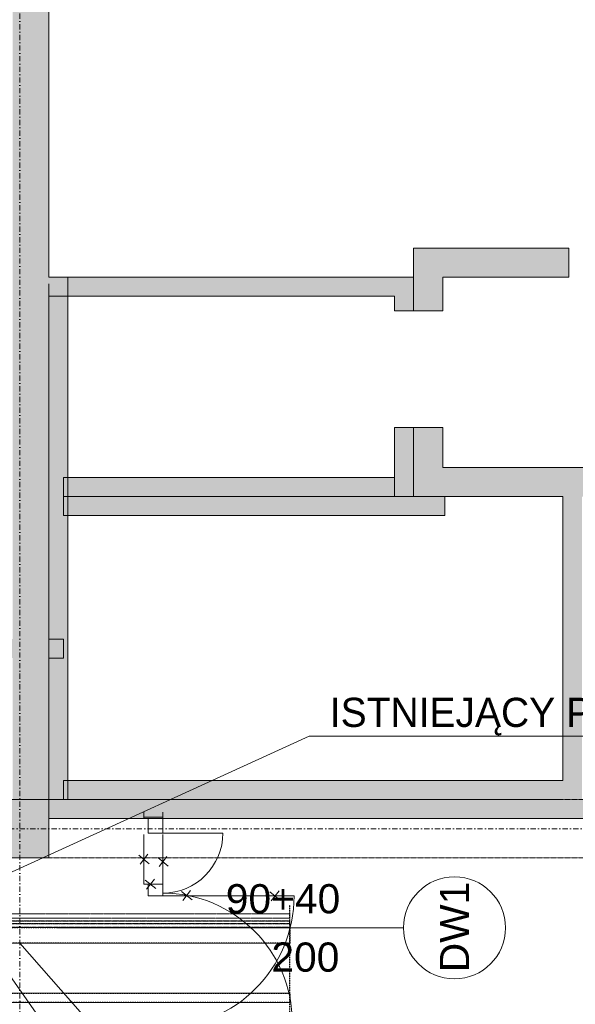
# Model space of a CAD drawing. Header units: centimetres. Extents: x -1589 to 108054, y -205274 to 31709.
# Tile 163 of 256: x 1919 to 2300, y 27750 to 28425. Entities that reach past the tile are written whole.
import ezdxf

# ---------------------------------------------------------------- set-up
doc = ezdxf.new("R2010")
doc.units = ezdxf.units.CM
doc.header["$LTSCALE"] = 0.01
doc.header["$MEASUREMENT"] = 0
for name, pattern in [('DASHEDX2', [38.1, 25.4, -12.7]), ('GESTRICHELT', [7, 4, -3]), ('Krawędzie ukryte', [27, 20, -7]), ('Kropki i Kreski', [72, 36, -18, 0, -18]), ('Przerywana podwójnie', [109.361107, 52.916665, -21.166666, 14.111111, -21.166666])]:
    doc.linetypes.add(name, pattern=pattern)
for name, color, linetype in [('2_instalacje pompownia.ISTN', 7, 'Continuous'), ('2_słupy.ISTN', 7, 'Continuous'), ('2_ściany wewnętrzne.ISTN', 7, 'Continuous'), ('2_ściany zewnętrzne.ISTN', 7, 'Continuous'), ('3_linie 2D .ISTN', 7, 'Continuous'), ('3_opisy.K_IR', 7, 'Continuous'), ('4_osie.ISTN', 7, 'Continuous'), ('_KD', 7, 'Continuous'), ('_WOD-KAN', 7, 'Continuous')]:
    doc.layers.add(name, color=color, linetype=linetype)
doc.layers.add('_kanalizacja', color=30, linetype='Continuous', lineweight=30)
doc.styles.add('GENERATED_STYLE_1', font='txt')

msp = doc.modelspace()

# ---------------------------------------------------------------- hatches: boundary and pattern name
at = {"layer": '2_słupy.ISTN', "linetype": 'Continuous', "lineweight": 5}
msp.add_hatch(color=8, dxfattribs=at).paths.add_polyline_path([(1898.63417, 27850.50296), (1938.63417, 27850.50296), (1938.63417, 27890.50296), (1898.63417, 27890.50296)])
at = {"layer": '2_ściany wewnętrzne.ISTN', "linetype": 'Continuous', "lineweight": 5}
for points in [[(1913.63417, 28000.55677), (1938.63417, 28000.55677), (1938.63417, 28450.50296), (1913.63417, 28450.50296)], [(2208.59687, 28248.65791), (2295.00466, 28248.65791), (2295.00466, 28268.65791), (2208.59687, 28268.65791)], [(2175.59687, 28248.56803), (1938.63417, 28248.56803), (1938.63417, 28235.56803), (2175.59687, 28235.56803)], [(1951.63417, 27890.59841), (1951.63417, 28098.29219), (1938.63417, 28098.29219), (1938.63417, 27890.59841)], [(1903.63417, 27987.55677), (1948.63417, 27987.55677), (1948.63417, 28000.55677), (1903.63417, 28000.55677)], [(1938.63417, 27890.59841), (1938.63417, 27987.55677), (1913.63417, 27987.55677), (1913.63417, 27890.59841)], [(2016.69747, 27903.59841), (1948.63417, 27903.59841), (1948.63417, 27890.59841), (2016.69747, 27890.59841)], [(2291.09541, 27903.59841), (2016.69747, 27903.59841), (2016.69747, 27890.59841), (2291.09541, 27890.59841)], [(1938.63417, 27890.59841), (1913.63417, 27890.59841), (1913.63417, 27890.50296), (1938.45062, 27890.50296)], [(1938.63417, 27890.59841), (1938.45062, 27890.50296), (1938.63417, 27890.50296)], [(1938.63417, 27877.59841), (2016.69747, 27877.59841), (2016.69747, 27890.59841), (1938.63417, 27890.59841)], [(2016.69747, 27877.59841), (2438.63418, 27877.59841), (2438.63418, 27890.50296), (2478.63418, 27890.50296), (2478.63418, 27877.59841), (2821.49927, 27877.59841), (2821.49927, 27890.59841), (2016.69747, 27890.59841)], [(2016.69747, 27878.55678), (2003.69747, 27878.55678), (2003.69747, 27877.59841), (2016.69747, 27877.59841)]]:
    msp.add_hatch(color=8, dxfattribs=at).paths.add_polyline_path(points)
at = {"layer": '2_ściany zewnętrzne.ISTN', "linetype": 'Continuous', "lineweight": 5}
for points in [[(2208.59687, 28248.65791), (2188.59687, 28268.65791), (2188.59687, 28248.65791)], [(2208.59687, 28268.65791), (2188.59687, 28268.65791), (2208.59687, 28248.65791)], [(1938.63417, 28248.56803), (1938.63417, 28098.29219), (1951.63417, 28098.29219), (1951.63417, 28248.56803)], [(2175.59687, 28235.56803), (2188.59687, 28235.56803), (2188.59687, 28248.56803)], [(2175.59687, 28235.56803), (2188.59687, 28248.56803), (2175.59687, 28248.56803)], [(2208.59687, 28248.65791), (2188.59687, 28248.65791), (2188.59687, 28225.50724), (2208.59687, 28225.50724)], [(2175.59687, 28235.56803), (2175.59687, 28225.50724), (2188.59687, 28225.50724), (2188.59687, 28235.56803)], [(2188.59687, 28098.29219), (2188.59687, 28145.50724), (2175.59687, 28145.50724), (2175.59687, 28098.29219)], [(2208.59687, 28145.50724), (2188.59687, 28145.50724), (2188.59687, 28118.29219), (2208.59687, 28118.29219)], [(2208.59687, 28118.29219), (2188.59687, 28098.29219), (2208.59687, 28098.29219)], [(2188.59687, 28118.29219), (2188.59687, 28098.29219), (2208.59687, 28118.29219)], [(2208.59687, 28098.29219), (2410.28856, 28098.29219), (2410.28856, 28118.29219), (2208.59687, 28118.29219)], [(2175.59687, 28111.29219), (1948.63417, 28111.29219), (1948.63417, 28098.29219), (2175.59687, 28098.29219)], [(2175.59687, 28098.29219), (2188.59687, 28098.29219), (2175.59687, 28111.29219)], [(1948.63417, 28085.29219), (2210.14638, 28085.29219), (2210.14638, 28098.29219), (1948.63417, 28098.29219)], [(2291.09541, 28098.29219), (2291.09541, 27890.59841), (2304.09541, 27890.59841), (2304.09541, 28098.29219)]]:
    msp.add_hatch(color=8, dxfattribs=at).paths.add_polyline_path(points)

# ---------------------------------------------------------------- linework, layer by layer
at = {"color": 5, "linetype": 'Krawędzie ukryte', "lineweight": 25, "ltscale": 0.1}
msp.add_lwpolyline([(2103.69747, 27791.99172), (1293.69747, 27791.99172), (1293.69747, 27802.89172), (2103.69747, 27802.89172)], close=True, dxfattribs=at)
at = {"layer": '2_instalacje pompownia.ISTN', "color": 8, "linetype": 'Przerywana podwójnie', "lineweight": 5}
for p, q in [((1293.69747, 27812.21121), (2103.69747, 27812.21121)), ((2103.69747, 27812.21121), (2103.69747, 27809.21121)), ((2103.69747, 27809.21121), (1293.69747, 27809.21121)), ((1293.69747, 27807.37098), (2103.69747, 27807.37098)), ((2103.69747, 27805.37098), (1293.69747, 27805.37098)), ((2103.69747, 27807.37098), (2103.69747, 27805.37098)), ((1293.69747, 27802.99172), (2103.69747, 27802.99172)), ((2103.69747, 27802.99172), (2103.69747, 27791.99172)), ((2103.69747, 27791.99172), (1293.69747, 27791.99172)), ((1293.69747, 27757.8174), (2103.69747, 27757.8174)), ((2103.69747, 27757.8174), (2103.69747, 27751.4174)), ((2103.69747, 27751.4174), (1293.69747, 27751.4174))]:
    msp.add_line(p, q, dxfattribs=at)
at = {"layer": '2_instalacje pompownia.ISTN', "color": 8, "linetype": 'Krawędzie ukryte', "lineweight": 5}
for p, q in [((2103.69747, 27812.11121), (1293.69747, 27812.11121)), ((2103.69747, 27809.31121), (1293.69747, 27809.31121)), ((2103.69747, 27807.27098), (1293.69747, 27807.27098)), ((2103.69747, 27805.47098), (1293.69747, 27805.47098)), ((2103.69747, 27802.89172), (1293.69747, 27802.89172)), ((2103.69747, 27792.09172), (1293.69747, 27792.09172)), ((2103.69747, 27757.7174), (1293.69747, 27757.7174)), ((2103.69747, 27751.5174), (1293.69747, 27751.5174))]:
    msp.add_line(p, q, dxfattribs=at)
at = {"layer": '2_słupy.ISTN', "color": 8, "linetype": 'Continuous', "lineweight": 5, "flags": 128}
msp.add_lwpolyline([(1898.63417, 27850.50296), (1938.63417, 27850.50296), (1938.63417, 27890.50296), (1898.63417, 27890.50296)], close=True, dxfattribs=at)
at = {"layer": '2_ściany wewnętrzne.ISTN', "color": 8, "linetype": 'Continuous', "lineweight": 5}
for p, q in [((2295.00466, 28248.65791), (2295.00466, 28268.65791)), ((2295.00466, 28248.65791), (2295.00466, 28268.65791)), ((2003.69747, 27877.59841), (2003.69747, 27881.89841)), ((2003.69747, 27877.59841), (2003.69747, 27881.89841)), ((2003.69747, 27877.59841), (2003.69747, 27881.89841)), ((2016.69747, 27877.59841), (2016.69747, 27881.89841)), ((2016.69747, 27877.59841), (2016.69747, 27881.89841)), ((2016.69747, 27877.59841), (2016.69747, 27881.89841)), ((2006.69747, 27877.59841), (2003.69747, 27877.59841)), ((2006.69747, 27877.59841), (2003.69747, 27877.59841)), ((2006.69747, 27877.59841), (2003.69747, 27877.59841)), ((2016.69747, 27877.59841), (2006.69747, 27877.59841)), ((2006.69747, 27877.59841), (2006.69747, 27867.59841)), ((2016.69747, 27877.59841), (2006.69747, 27877.59841)), ((2016.69747, 27877.59841), (2006.69747, 27877.59841)), ((2016.69747, 27877.59841), (2006.69747, 27877.59841)), ((2016.69747, 27867.59841), (2016.69747, 27877.59841)), ((2006.69747, 27867.59841), (2016.69747, 27867.59841)), ((2016.69747, 27867.59841), (2057.89747, 27867.59841)), ((2006.69747, 27832.554), (2003.69747, 27832.554)), ((2006.69747, 27824.554), (2006.69747, 27832.554)), ((2006.69747, 27832.554), (2016.69747, 27832.554)), ((2016.69747, 27832.554), (2006.69747, 27832.554)), ((2016.69747, 27832.554), (2006.69747, 27832.554)), ((2016.69747, 27832.554), (2016.69747, 27824.554)), ((2016.69747, 27824.554), (2006.69747, 27824.554)), ((2016.69747, 27824.554), (2106.69747, 27824.554)), ((2181.69747, 27802.59841), (1943.69747, 27802.59841))]:
    msp.add_line(p, q, dxfattribs=at)
at = {"layer": '2_ściany wewnętrzne.ISTN', "color": 8, "linetype": 'Continuous', "lineweight": 5, "flags": 128}
for points in [[(1938.63417, 28248.56803), (1938.63417, 28450.50296)], [(2188.59687, 28268.65791), (2208.59687, 28268.65791)], [(2295.00466, 28268.65791), (2208.59687, 28268.65791)], [(2175.59687, 28248.56803), (1938.63417, 28248.56803)], [(2188.59687, 28248.56803), (2175.59687, 28248.56803)], [(2208.59687, 28248.65791), (2295.00466, 28248.65791)], [(1938.63417, 28000.55677), (1938.63417, 28235.56803)], [(1938.63417, 28235.56803), (2175.59687, 28235.56803)], [(1938.63417, 28098.29219), (1938.63417, 27890.59841)], [(1951.63417, 27890.59841), (1951.63417, 28098.29219)], [(1948.63417, 28000.55677), (1938.63417, 28000.55677)], [(1948.63417, 27987.55677), (1948.63417, 28000.55677)], [(1938.63417, 27890.59841), (1938.63417, 27987.55677)], [(1938.63417, 27987.55677), (1948.63417, 27987.55677)], [(2016.69747, 27903.59841), (1948.63417, 27903.59841)], [(1948.63417, 27903.59841), (1948.63417, 27890.59841)], [(2291.09541, 27903.59841), (2016.69747, 27903.59841)], [(2016.69747, 27890.59841), (1938.63417, 27890.59841)], [(1948.63417, 27890.59841), (2016.69747, 27890.59841)], [(2016.69747, 27890.59841), (2291.09541, 27890.59841)], [(2291.09541, 27890.59841), (2016.69747, 27890.59841)], [(2016.69747, 27878.55678), (2003.69747, 27878.55678)], [(2003.69747, 27878.55678), (2003.69747, 27877.59841)], [(2016.69747, 27877.59841), (2016.69747, 27878.55678)], [(1938.63417, 27877.59841), (2003.69747, 27877.59841)], [(2016.69747, 27877.59841), (2438.63417, 27877.59841)]]:
    msp.add_lwpolyline(points, dxfattribs=at)
at = {"layer": '2_ściany wewnętrzne.ISTN', "color": 8, "linetype": 'Continuous', "lineweight": 5}
for centre, radius, start, end in [((2016.69747, 27867.59841), 41.2, 270, 0), ((2216.69747, 27802.59841), 35, 90, 270), ((2216.69747, 27802.59841), 35, 270, 90), ((2016.69747, 27737.59841), 88.8, 0, 90), ((2016.69747, 27824.554), 90, 270, 0)]:
    msp.add_arc(centre, radius, start, end, dxfattribs=at)
at = {"layer": '2_ściany zewnętrzne.ISTN', "color": 8, "linetype": 'Continuous', "lineweight": 5}
for p, q in [((2208.59687, 28225.50724), (2188.59687, 28225.50724)), ((2208.59687, 28225.50724), (2188.59687, 28225.50724)), ((2208.59687, 28145.50724), (2188.59687, 28145.50724)), ((2208.59687, 28145.50724), (2188.59687, 28145.50724))]:
    msp.add_line(p, q, dxfattribs=at)
at = {"layer": '2_ściany zewnętrzne.ISTN', "color": 8, "linetype": 'Continuous', "lineweight": 5, "flags": 128}
for points in [[(2188.59687, 28268.65791), (2188.59687, 28225.50724)], [(1938.63417, 28244.19113), (1938.63417, 28098.29219)], [(1951.63417, 28098.29219), (1951.63417, 28248.56803)], [(2188.59687, 28225.50724), (2188.59687, 28248.56803)], [(2208.59687, 28225.50724), (2208.59687, 28248.65791)], [(2175.59687, 28235.56803), (2175.59687, 28225.50724)], [(2188.59687, 28225.50724), (2175.59687, 28225.50724)], [(2188.59687, 28145.50724), (2175.59687, 28145.50724)], [(2175.59687, 28145.50724), (2175.59687, 28098.29219)], [(2188.59687, 28145.50724), (2188.59687, 28118.29219)], [(2188.59687, 28098.29219), (2188.59687, 28145.50724)], [(2208.59687, 28118.29219), (2208.59687, 28145.50724)], [(2188.59687, 28098.29219), (2188.59687, 28118.29219)], [(2410.28856, 28118.29219), (2208.59687, 28118.29219)], [(2175.59687, 28111.29219), (1948.63417, 28111.29219)], [(1948.63417, 28098.29219), (1948.63417, 28111.29219)], [(2175.59687, 28098.29219), (1948.63417, 28098.29219)], [(1948.63417, 28098.29219), (1948.63417, 28085.29219)], [(1948.63417, 28098.29219), (2188.59687, 28098.29219)], [(2188.59687, 28098.29219), (2291.09541, 28098.29219)], [(2210.14638, 28098.29219), (2188.59687, 28098.29219)], [(2210.14638, 28085.29219), (2210.14638, 28098.29219)], [(2291.09541, 28098.29219), (2291.09541, 27903.59841)], [(1948.63417, 28085.29219), (2210.14638, 28085.29219)]]:
    msp.add_lwpolyline(points, dxfattribs=at)
at = {"layer": '3_linie 2D .ISTN', "color": 8, "linetype": 'Continuous', "lineweight": 5}
for p, q in [((2003.69747, 27866.554), (2003.69747, 27832.554)), ((2016.69747, 27832.554), (2016.69747, 27866.554)), ((2000.20687, 27852.35004), (2007.41153, 27846.57896)), ((2006.45581, 27853.12196), (2001.12996, 27846.23285)), ((2019.45581, 27851.53193), (2014.12996, 27844.64282)), ((2013.20687, 27850.76), (2020.41153, 27844.98893)), ((2003.69747, 27832.554), (2016.69747, 27832.554)), ((2004.64097, 27835.22662), (2011.84563, 27829.45555)), ((2010.88991, 27835.99855), (2005.56406, 27829.10944)), ((2029.51613, 27827.45823), (2036.72079, 27821.68716)), ((2035.76507, 27828.23016), (2030.43922, 27821.34105)), ((2090.14839, 27827.18511), (2097.35304, 27821.41404)), ((2096.39733, 27827.95704), (2091.07148, 27821.06793))]:
    msp.add_line(p, q, dxfattribs=at)
at = {"layer": '3_opisy.K_IR', "color": 8, "linetype": 'Krawędzie ukryte', "lineweight": 5}
for points in [[(3518.63417, 27890.50296), (858.63417, 27890.50296)], [(3518.63417, 27850.50296), (858.63417, 27850.50296)]]:
    msp.add_lwpolyline(points, dxfattribs=at)
at = {"layer": '4_osie.ISTN', "color": 7, "linetype": 'Kropki i Kreski', "lineweight": 0, "ltscale": 10}
for p, q in [((1918.63417, 26776.04981), (1918.63417, 30496.05924)), ((3732.51489, 27870.50296), (-339.90098, 27870.50296))]:
    msp.add_line(p, q, dxfattribs=at)
at = {"layer": '_kanalizacja', "color": 92, "linetype": 'DASHEDX2', "lineweight": 25, "ltscale": 0.1, "true_color": 0x00c600}
msp.add_lwpolyline([(2103.69747, 27751.4174), (1293.69747, 27751.4174), (1293.69747, 27757.8174), (2103.69747, 27757.8174)], close=True, dxfattribs=at)
at = {"layer": '_KD', "linetype": 'GESTRICHELT'}
msp.add_lwpolyline([(2103.69747, 27730.90916), (2103.69747, 27818.27753)], dxfattribs=at)
at = {"layer": '_WOD-KAN', "color": 7, "linetype": 'Continuous', "lineweight": 5, "flags": 128}
for points in [[(2736.87138, 27933.98237), (2117.09384, 27933.97285), (1907.85092, 27838.50072)], [(2762.67176, 27476.80025), (2117.09384, 27476.80025), (1893.93985, 27795.08327)], [(2709.26215, 27566.31058), (2117.09384, 27566.30079), (1918.63417, 27791.99172)]]:
    msp.add_lwpolyline(points, dxfattribs=at)

# ---------------------------------------------------------------- texts
at = {"layer": '2_ściany wewnętrzne.ISTN', "color": 8, "lineweight": 5, "char_height": 20, "attachment_point": 7, "style": 'GENERATED_STYLE_1'}
for s, insert in [('\\A1;{\\pql;\\pt10;\\fArial|b0|i0|c238|p38;90+40}', (2059.89737, 27812.2693)), ('\\A1;{\\pql;\\pt10;\\fArial|b0|i0|c238|p38;200}', (2091.16589, 27772.2693))]:
    msp.add_mtext(s, dxfattribs=dict(at, insert=insert))
at = {"layer": '2_ściany wewnętrzne.ISTN', "color": 8, "lineweight": 5, "insert": (2226.69744, 27772.15261), "char_height": 20, "attachment_point": 7, "rotation": 90, "style": 'GENERATED_STYLE_1'}
msp.add_mtext('\\A1;{\\pql;\\pt10;\\fArial|b0|i0|c238|p38;DW1}', dxfattribs=at)
at = {"layer": '_WOD-KAN', "color": 7, "linetype": 'Continuous', "lineweight": 15, "insert": (2131.20976, 27947.38228), "char_height": 20, "attachment_point": 4, "rotation": 359.99896973, "style": 'GENERATED_STYLE_1'}
msp.add_mtext('\\pxql;\\A1;ISTNIEJĄCY PION KANALIZACJI SANITARNEJ', dxfattribs=at)

doc.saveas('drawing.dxf')
